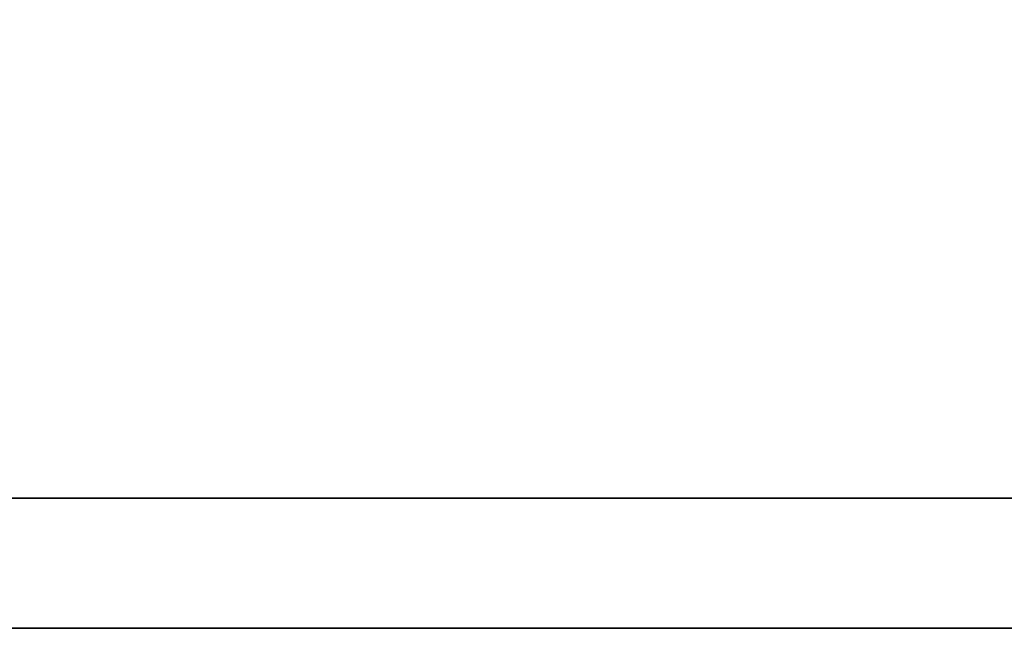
# Model space of a CAD drawing. Extents: x 123 to 490, y 236 to 967.
# Tile 25 of 48: x 395.816 to 397.304, y 870.833 to 871.752. Entities that reach past the tile are written whole.
import ezdxf

# ---------------------------------------------------------------- set-up
doc = ezdxf.new("R2010")
doc.units = 0
doc.header["$MEASUREMENT"] = 0
doc.layers.add('DIM', color=4, linetype='CONTINUOUS')
doc.layers.add('layer 1', color=7, linetype='CONTINUOUS')

# ---------------------------------------------------------------- blocks, each defined once
blk = doc.blocks.new('TBI MOTION logo(完整正式版)')
at = {"layer": 'layer 1', "color": 22, "lineweight": 35}
blk.add_open_spline([(75.90875, -9.47875), (75.90875, -9.47875), (75.90875, -12.28625), (75.90875, -12.28625), (75.90875, -12.28625), (75.90875, -12.28625), (75.90875, -12.47875), (75.90875, -12.47875), (75.90875, -12.47875), (75.90875, -12.47875), (75.71625, -12.47875), (75.71625, -12.47875), (75.71625, -12.47875), (75.71625, -12.47875), (-88.32875, -12.47875), (-88.32875, -12.47875), (-88.32875, -12.47875), (-88.32875, -12.47875), (-88.32875, -13.29375), (-88.32875, -13.29375), (-88.32875, -13.29375), (-88.32875, -13.29375), (82.89125, -13.29375), (82.89125, -13.29375), (82.89125, -13.29375), (82.89125, -13.29375), (75.90875, -9.47875), (75.90875, -9.47875)], degree=3, knots=[0, 0, 0, 0, 0.1428571, 0.1428571, 0.1428571, 0.1428572, 0.2857143, 0.2857143, 0.2857143, 0.2857143, 0.4285714, 0.4285714, 0.4285714, 0.4285714, 0.5714286, 0.5714286, 0.5714286, 0.5714286, 0.7142857, 0.7142857, 0.7142857, 0.7142857, 0.8571429, 0.8571429, 0.8571429, 0.8571429, 1, 1, 1, 1], dxfattribs=at)

msp = doc.modelspace()

# ---------------------------------------------------------------- block references
at = {"layer": 'DIM', "color": 0, "xscale": 0.2409743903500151, "yscale": 0.2409743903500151, "zscale": 0.2409743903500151}
msp.add_blockref('TBI MOTION logo(完整正式版)', (412.9398, 874.0363), dxfattribs=at)

doc.saveas('drawing.dxf')
